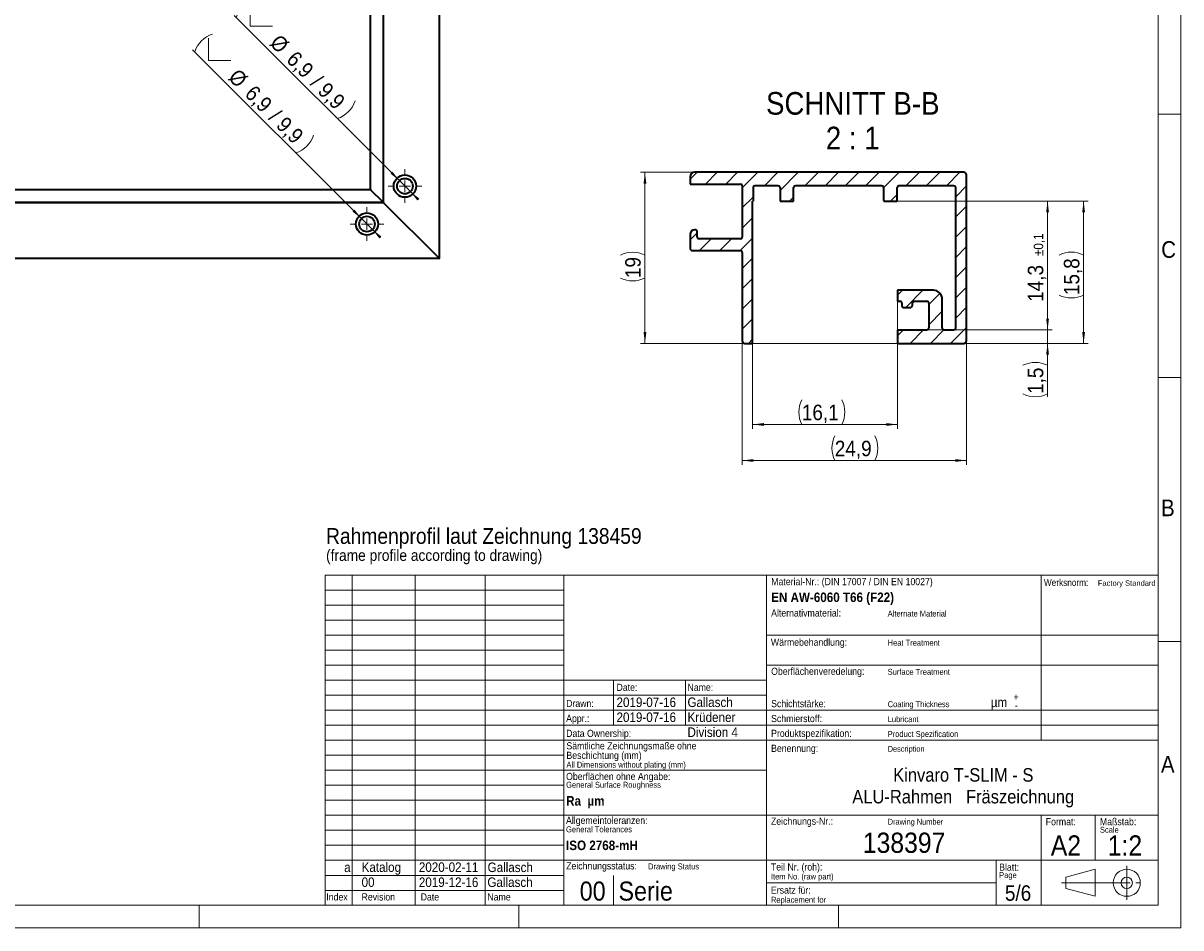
# Model space of a CAD drawing. Header units: millimetres. Extents: x 0 to 594, y 0 to 420.
# Tile 3 of 4: x 337 to 594, y 0 to 201. Entities that reach past the tile are written whole.
import ezdxf

# ---------------------------------------------------------------- set-up
doc = ezdxf.new("R2010")
doc.units = ezdxf.units.MM
doc.linetypes.add('SLD-Durchgehend', pattern=[0])
doc.linetypes.add('SLD-Punktstrich', pattern=[19.05, 15.24, -1.27, 1.27, -1.27])
doc.styles.add('SLDTEXTSTYLE1', font='GOTHIC.TTF', dxfattribs={"width": 0.913})
doc.styles.add('SLDTEXTSTYLE2', font='GOTHICB.TTF', dxfattribs={"width": 0.913})
doc.dimstyles.new('SLDDIMSTYLE11', dxfattribs={"dimtxt": 3.439583, "dimasz": 2.5, "dimexe": 0, "dimexo": 0.0625, "dimgap": 0.859896, "dimtad": 1, "dimdec": 1, "dimlfac": 0.5, "dimrnd": 1e-09, "dimzin": 12, "dimdsep": 46, "dimtxsty": 'SLDTEXTSTYLE1', "dimsah": 1, "dimcen": 0.09, "dimadec": 0, "dimazin": 3, "dimtfac": 1, "dimtofl": 0, "dimtmove": 0, "dimatfit": 3, "dimfxl": 1, "dimfrac": 2, "dimtolj": 1, "dimtzin": 12, "dimarcsym": 0})
doc.dimstyles.new('SLDDIMSTYLE19', dxfattribs={"dimtxt": 3.439583, "dimasz": 2.5, "dimexe": 0, "dimexo": 0.0625, "dimgap": 0.859896, "dimtad": 1, "dimdec": 1, "dimlfac": 0.5, "dimrnd": 1e-09, "dimzin": 12, "dimdsep": 46, "dimtxsty": 'SLDTEXTSTYLE1', "dimsah": 1, "dimcen": 0.09, "dimadec": 0, "dimazin": 3, "dimtol": 1, "dimtp": 0.1, "dimtm": 0.1, "dimtfac": 1, "dimtdec": 1, "dimtofl": 0, "dimtmove": 0, "dimatfit": 3, "dimfxl": 1, "dimfrac": 2, "dimtolj": 1, "dimarcsym": 0})
doc.dimstyles.new('SLDDIMSTYLE20', dxfattribs={"dimtxt": 3.439583, "dimasz": 2.5, "dimexe": 0, "dimexo": 0.0625, "dimgap": 0.859896, "dimtad": 1, "dimdec": 1, "dimlfac": 0.5, "dimrnd": 1e-09, "dimzin": 12, "dimdsep": 46, "dimtxsty": 'SLDTEXTSTYLE1', "dimsah": 1, "dimcen": 0.09, "dimadec": 0, "dimazin": 3, "dimtfac": 1, "dimtmove": 0, "dimatfit": 0, "dimfxl": 1, "dimfrac": 2, "dimtolj": 1, "dimtzin": 12, "dimarcsym": 0})
doc.dimstyles.new('SLDDIMSTYLE3', dxfattribs={"dimtxt": 3.439583, "dimasz": 2.5, "dimexe": 0, "dimexo": 0.0625, "dimgap": 0.859896, "dimtad": 1, "dimdec": 1, "dimlfac": 2, "dimrnd": 1e-09, "dimzin": 12, "dimdsep": 46, "dimtxsty": 'SLDTEXTSTYLE1', "dimsah": 1, "dimcen": 0, "dimadec": 0, "dimazin": 3, "dimtfac": 1, "dimtmove": 0, "dimatfit": 3, "dimfxl": 1, "dimfrac": 2, "dimtolj": 1, "dimtzin": 12, "dimarcsym": 0})
doc.dimstyles.new('SLDDIMSTYLE9', dxfattribs={"dimtxt": 3.439583, "dimasz": 2.5, "dimexe": 0, "dimexo": 0.0625, "dimgap": 0.859896, "dimtad": 1, "dimlfac": 0.5, "dimrnd": 1e-09, "dimzin": 12, "dimdsep": 46, "dimtxsty": 'SLDTEXTSTYLE1', "dimsah": 1, "dimcen": 0.09, "dimadec": 0, "dimazin": 3, "dimtfac": 1, "dimtofl": 0, "dimtmove": 0, "dimatfit": 3, "dimfxl": 1, "dimfrac": 2, "dimtolj": 1, "dimtzin": 12, "dimarcsym": 0})

# ---------------------------------------------------------------- blocks, each defined once
blk = doc.blocks.new('SW_NOTE_0_7')
at = {"color": 0, "linetype": 'Continuous', "lineweight": 0, "attachment_point": 1, "style": 'SLDTEXTSTYLE1'}
for s, insert, char_height in [('Rahmenprofil laut Zeichnung 138459', (0, 4.47), 3.5), ('(frame profile according to drawing)', (0, -0.31), 2.5)]:
    blk.add_mtext(s, dxfattribs=dict(at, insert=insert, char_height=char_height))
blk = doc.blocks.new('SW_NOTE_0_10')
at = {"color": 0, "linetype": 'Continuous', "lineweight": 0, "char_height": 1.5875, "attachment_point": 1, "style": 'SLDTEXTSTYLE1'}
for s, insert in [('Sämtliche Zeichnungsmaße ohne ', (0, 2.03)), ('Beschichtung (mm)', (0, -0.09))]:
    blk.add_mtext(s, dxfattribs=dict(at, insert=insert))
blk = doc.blocks.new('SW_SYMBOL_HOLE_SINK')
at = {"color": 0, "linetype": 'SLD-Durchgehend', "lineweight": 18}
for p, q in [((0, 875), (800, 75)), ((800, 75), (1600, 875))]:
    blk.add_line(p, q, dxfattribs=at)
blk = doc.blocks.new('_D_13')
at = {"color": 150, "linetype": 'SLD-Durchgehend', "lineweight": 0}
for p, q in [((412.07, 157.5), (374.58, 194.99)), ((412.07, 157.5), (414.51, 155.06)), ((414.51, 155.06), (416.28, 153.3))]:
    blk.add_line(p, q, dxfattribs=at)
at = {"color": 150, "linetype": 'SLD-Durchgehend', "lineweight": 18}
for centre, start, end in [((380.98, 192.53), 108.4349, 161.5651), ((395.5, 178.02), 288.4349, 341.5651)]:
    blk.add_arc(centre, 6.26, start, end, dxfattribs=at)
for points in [[(412.07, 157.5), (410.52, 159.49), (410.08, 159.05)], [(414.51, 155.06), (416.06, 153.08), (416.49, 153.52)]]:
    blk.add_solid(points, dxfattribs=at)
at = {"color": 150, "linetype": 'SLD-Durchgehend', "lineweight": 18, "xscale": 0.0043935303, "yscale": 0.0043935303, "zscale": 0.0043935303, "rotation": 315}
blk.add_blockref('SW_SYMBOL_HOLE_SINK', (375.38, 194.85), dxfattribs=at)
at = {"color": 150, "linetype": 'SLD-Durchgehend', "lineweight": 18, "char_height": 3.44, "attachment_point": 1, "rotation": 315, "style": 'SLDTEXTSTYLE1'}
for s, insert in [('%%c', (384.72, 191.05)), ('6,9', (388.39, 187.38)), (' / 9,9', (392.88, 182.89))]:
    blk.add_mtext(s, dxfattribs=dict(at, insert=insert))
blk = doc.blocks.new('_D_14')
at = {"color": 150, "linetype": 'SLD-Durchgehend', "lineweight": 0}
for p, q in [((420.49, 165.93), (383.81, 202.61)), ((420.49, 165.93), (422.93, 163.49)), ((422.93, 163.49), (424.7, 161.72))]:
    blk.add_line(p, q, dxfattribs=at)
at = {"color": 150, "linetype": 'SLD-Durchgehend', "lineweight": 18}
for centre, start, end in [((390.21, 200.16), 108.4349, 161.5651), ((404.72, 185.64), 288.4349, 341.5651)]:
    blk.add_arc(centre, 6.26, start, end, dxfattribs=at)
for points in [[(420.49, 165.93), (418.94, 167.92), (418.51, 167.48)], [(422.93, 163.49), (424.48, 161.5), (424.92, 161.94)]]:
    blk.add_solid(points, dxfattribs=at)
at = {"color": 150, "linetype": 'SLD-Durchgehend', "lineweight": 18, "xscale": 0.0043935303, "yscale": 0.0043935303, "zscale": 0.0043935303, "rotation": 315}
blk.add_blockref('SW_SYMBOL_HOLE_SINK', (384.61, 202.48), dxfattribs=at)
at = {"color": 150, "linetype": 'SLD-Durchgehend', "lineweight": 18, "char_height": 3.44, "attachment_point": 1, "rotation": 315, "style": 'SLDTEXTSTYLE1'}
for s, insert in [('%%c', (393.94, 198.68)), ('6,9', (397.62, 195)), (' / 9,9', (402.11, 190.51))]:
    blk.add_mtext(s, dxfattribs=dict(at, insert=insert))
blk = doc.blocks.new('SW_CENTERMARKSYMBOL_47')
at = {"color": 0, "linetype": 'SLD-Durchgehend', "lineweight": 18}
for p, q in [((0, 2.5), (0, 3.725)), ((-2.5, 0), (-3.725, 0)), ((0, 0), (-1.25, 0)), ((0, 0), (0, 1.25)), ((0, 0), (0, -1.25)), ((0, 0), (1.25, 0)), ((2.5, 0), (3.725, 0)), ((0, -2.5), (0, -3.725))]:
    blk.add_line(p, q, dxfattribs=at)
blk = doc.blocks.new('SW_CENTERMARKSYMBOL_48')
at = {"color": 0, "linetype": 'SLD-Durchgehend', "lineweight": 18}
for p, q in [((0, 2.5), (0, 3.725)), ((-2.5, 0), (-3.725, 0)), ((0, 0), (-1.25, 0)), ((0, 0), (0, 1.25)), ((0, 0), (0, -1.25)), ((0, 0), (1.25, 0)), ((2.5, 0), (3.725, 0)), ((0, -2.5), (0, -3.725))]:
    blk.add_line(p, q, dxfattribs=at)
blk = doc.blocks.new('_D_38')
at = {"color": 150, "linetype": 'SLD-Durchgehend', "lineweight": 0}
for p, q in [((531.02, 161.38), (565.41, 161.38)), ((564.41, 161.38), (564.41, 132.78)), ((537.62, 132.78), (565.41, 132.78))]:
    blk.add_line(p, q, dxfattribs=at)
at = {"color": 150, "linetype": 'SLD-Durchgehend', "lineweight": 18}
for points in [[(564.41, 161.38), (564.1, 158.88), (564.72, 158.88)], [(564.41, 132.78), (564.72, 135.28), (564.1, 135.28)]]:
    blk.add_solid(points, dxfattribs=at)
at = {"color": 150, "linetype": 'SLD-Durchgehend', "lineweight": 18, "attachment_point": 1, "rotation": 90, "style": 'SLDTEXTSTYLE1'}
for s, insert, char_height in [('±0,1', (561.32, 149.18), 2.117), ('14,3', (560.02, 139.02), 3.44)]:
    blk.add_mtext(s, dxfattribs=dict(at, insert=insert, char_height=char_height))
blk = doc.blocks.new('_D_39')
at = {"color": 150, "linetype": 'SLD-Durchgehend', "lineweight": 0}
for p, q in [((486.01, 167.78), (474.01, 167.78)), ((475.01, 129.78), (475.01, 167.78)), ((531.11, 129.78), (474.01, 129.78))]:
    blk.add_line(p, q, dxfattribs=at)
at = {"color": 150, "linetype": 'SLD-Durchgehend', "lineweight": 18}
for centre, start, end in [((472.28, 143.91), 63.4349, 116.5651), ((472.28, 149.76), 243.4349, 296.5651)]:
    blk.add_arc(centre, 6.11, start, end, dxfattribs=at)
for points in [[(475.01, 167.78), (474.7, 165.28), (475.32, 165.28)], [(475.01, 129.78), (475.32, 132.28), (474.7, 132.28)]]:
    blk.add_solid(points, dxfattribs=at)
at = {"color": 150, "linetype": 'SLD-Durchgehend', "lineweight": 18, "insert": (470.62, 144.29), "char_height": 3.44, "attachment_point": 1, "rotation": 90, "style": 'SLDTEXTSTYLE1'}
blk.add_mtext('19', dxfattribs=at)
blk = doc.blocks.new('_D_40')
at = {"color": 150, "linetype": 'SLD-Durchgehend', "lineweight": 0}
for p, q in [((531.11, 139.18), (531.11, 110.78)), ((498.91, 129.78), (498.91, 110.78)), ((498.91, 111.78), (531.11, 111.78))]:
    blk.add_line(p, q, dxfattribs=at)
at = {"color": 150, "linetype": 'SLD-Durchgehend', "lineweight": 18}
for centre, start, end in [((515.31, 114.51), 153.4349, 206.5651), ((513.27, 114.51), 333.4349, 26.5651)]:
    blk.add_arc(centre, 6.11, start, end, dxfattribs=at)
for points in [[(498.91, 111.78), (501.41, 111.47), (501.41, 112.09)], [(531.11, 111.78), (528.61, 112.09), (528.61, 111.47)]]:
    blk.add_solid(points, dxfattribs=at)
at = {"color": 150, "linetype": 'SLD-Durchgehend', "lineweight": 18, "insert": (509.85, 116.17), "char_height": 3.44, "attachment_point": 1, "style": 'SLDTEXTSTYLE1'}
blk.add_mtext('16,1', dxfattribs=at)
blk = doc.blocks.new('_D_41')
at = {"color": 150, "linetype": 'SLD-Durchgehend', "lineweight": 0}
for p, q in [((496.61, 130.38), (496.61, 102.78)), ((546.41, 130.38), (546.41, 102.78)), ((496.61, 103.78), (546.41, 103.78))]:
    blk.add_line(p, q, dxfattribs=at)
at = {"color": 150, "linetype": 'SLD-Durchgehend', "lineweight": 18}
for centre, start, end in [((522.64, 106.51), 153.4349, 206.5651), ((520.6, 106.51), 333.4349, 26.5651)]:
    blk.add_arc(centre, 6.11, start, end, dxfattribs=at)
for points in [[(496.61, 103.78), (499.11, 103.47), (499.11, 104.09)], [(546.41, 103.78), (543.91, 104.09), (543.91, 103.47)]]:
    blk.add_solid(points, dxfattribs=at)
at = {"color": 150, "linetype": 'SLD-Durchgehend', "lineweight": 18, "insert": (517.17, 108.17), "char_height": 3.44, "attachment_point": 1, "style": 'SLDTEXTSTYLE1'}
blk.add_mtext('24,9', dxfattribs=at)
blk = doc.blocks.new('_D_42')
at = {"color": 150, "linetype": 'SLD-Durchgehend', "lineweight": 0}
for p, q in [((564.41, 132.78), (564.41, 135.28)), ((537.62, 132.78), (565.41, 132.78)), ((564.41, 132.78), (564.41, 129.78)), ((545.82, 129.78), (565.41, 129.78)), ((564.41, 129.78), (564.41, 117.93))]:
    blk.add_line(p, q, dxfattribs=at)
at = {"color": 150, "linetype": 'SLD-Durchgehend', "lineweight": 18}
for centre, start, end in [((561.68, 119.46), 63.4349, 116.5651), ((561.68, 124.04), 243.4349, 296.5651)]:
    blk.add_arc(centre, 6.11, start, end, dxfattribs=at)
for points in [[(564.41, 132.78), (564.72, 135.28), (564.1, 135.28)], [(564.41, 129.78), (564.1, 127.28), (564.72, 127.28)]]:
    blk.add_solid(points, dxfattribs=at)
at = {"color": 150, "linetype": 'SLD-Durchgehend', "lineweight": 18, "insert": (560.02, 118.57), "char_height": 3.44, "attachment_point": 1, "rotation": 90, "style": 'SLDTEXTSTYLE1'}
blk.add_mtext('1,5', dxfattribs=at)
blk = doc.blocks.new('_D_43')
at = {"color": 150, "linetype": 'SLD-Durchgehend', "lineweight": 0}
for p, q in [((531.02, 161.38), (573.41, 161.38)), ((572.41, 129.78), (572.41, 161.38)), ((545.82, 129.78), (573.41, 129.78))]:
    blk.add_line(p, q, dxfattribs=at)
at = {"color": 150, "linetype": 'SLD-Durchgehend', "lineweight": 18}
for centre, start, end in [((569.68, 143.94), 63.4349, 116.5651), ((569.68, 145.98), 243.4349, 296.5651)]:
    blk.add_arc(centre, 6.11, start, end, dxfattribs=at)
for points in [[(572.41, 161.38), (572.1, 158.88), (572.72, 158.88)], [(572.41, 129.78), (572.72, 132.28), (572.1, 132.28)]]:
    blk.add_solid(points, dxfattribs=at)
at = {"color": 150, "linetype": 'SLD-Durchgehend', "lineweight": 18, "insert": (568.02, 140.51), "char_height": 3.44, "attachment_point": 1, "rotation": 90, "style": 'SLDTEXTSTYLE1'}
blk.add_mtext('15,8', dxfattribs=at)
blk = doc.blocks.new('SW_NOTE_0_19')
at = {"color": 0, "linetype": 'SLD-Durchgehend', "lineweight": 18, "attachment_point": 2, "style": 'SLDTEXTSTYLE1'}
for s, insert, char_height in [('SCHNITT B-B', (18.54, 6.42), 5.0271), ('2 : 1', (18.53, -1.28), 5.027)]:
    blk.add_mtext(s, dxfattribs=dict(at, insert=insert, char_height=char_height))

msp = doc.modelspace()

# ---------------------------------------------------------------- hatches: boundary and pattern name
at = {"linetype": 'SLD-Durchgehend', "lineweight": 18}
h = msp.add_hatch(dxfattribs=at)
h.set_pattern_fill('ANSI31', style=0)
edge = h.paths.add_edge_path(flags=0)
edge.add_arc((486.0145, 166.77678), 1, 90, 180)
edge.add_line((485.0145, 166.77678), (485.0145, 165.17678))
edge.add_line((485.0145, 165.17678), (496.2145, 165.17678))
edge.add_arc((496.2145, 164.77678), 0.4, 0, 90, ccw=False)
edge.add_line((496.6145, 164.77678), (496.6145, 153.37678))
edge.add_arc((496.2145, 153.37678), 0.4, 270, 360, ccw=False)
edge.add_line((496.2145, 152.97678), (487.0145, 152.97678))
edge.add_arc((487.0145, 153.37678), 0.4, 180, 270, ccw=False)
edge.add_line((486.6145, 153.37678), (486.6145, 154.57678))
edge.add_arc((486.2145, 154.57678), 0.4, 0, 90)
edge.add_line((486.2145, 154.97678), (486.0145, 154.97678))
edge.add_arc((486.0145, 153.97678), 1, 90, 180)
edge.add_line((485.0145, 153.97678), (485.0145, 150.97678))
edge.add_arc((485.6145, 150.97678), 0.6, 180, 270)
edge.add_line((485.6145, 150.37678), (496.2145, 150.37678))
edge.add_arc((496.2145, 149.97678), 0.4, 0, 90, ccw=False)
edge.add_line((496.6145, 149.97678), (496.6145, 130.37678))
edge.add_arc((497.2145, 130.37678), 0.6, 180, 270)
edge.add_line((497.2145, 129.77678), (498.9145, 129.77678))
edge.add_line((498.9145, 129.77678), (498.9145, 161.37678))
edge.add_line((498.9145, 161.37678), (499.0145, 161.37678))
edge.add_line((499.0145, 161.37678), (499.0145, 164.37678))
edge.add_arc((499.4145, 164.37678), 0.4, 90, 180, ccw=False)
edge.add_line((499.4145, 164.77678), (504.6145, 164.77678))
edge.add_arc((504.6145, 164.37678), 0.4, 0, 90, ccw=False)
edge.add_line((505.0145, 164.37678), (505.0145, 161.57678))
edge.add_arc((505.4145, 161.57678), 0.4, 180, 210)
edge.add_line((505.06809, 161.37678), (507.96091, 161.37678))
edge.add_arc((507.6145, 161.57678), 0.4, 330, 360)
edge.add_line((508.0145, 161.57678), (508.0145, 164.37678))
edge.add_arc((508.4145, 164.37678), 0.4, 90, 180, ccw=False)
edge.add_line((508.4145, 164.77678), (527.6145, 164.77678))
edge.add_arc((527.6145, 164.37678), 0.4, 0, 90, ccw=False)
edge.add_line((528.0145, 164.37678), (528.0145, 161.57678))
edge.add_arc((528.4145, 161.57678), 0.4, 180, 210)
edge.add_line((528.06809, 161.37678), (530.96091, 161.37678))
edge.add_arc((530.6145, 161.57678), 0.4, 330, 360)
edge.add_line((531.0145, 161.57678), (531.0145, 164.37678))
edge.add_arc((531.4145, 164.37678), 0.4, 90, 180, ccw=False)
edge.add_line((531.4145, 164.77678), (543.6145, 164.77678))
edge.add_arc((543.6145, 164.37678), 0.4, 0, 90, ccw=False)
edge.add_line((544.0145, 164.37678), (544.0145, 133.17678))
edge.add_arc((543.6145, 133.17678), 0.4, 270, 360, ccw=False)
edge.add_line((543.6145, 132.77678), (541.4145, 132.77678))
edge.add_arc((541.4145, 133.17678), 0.4, 180, 270, ccw=False)
edge.add_line((541.0145, 133.17678), (541.0145, 139.57678))
edge.add_arc((539.0145, 139.57678), 2, 0, 90)
edge.add_line((539.0145, 141.57678), (531.1145, 141.57678))
edge.add_line((531.1145, 141.57678), (531.1145, 139.17678))
edge.add_line((531.1145, 139.17678), (531.6145, 139.17678))
edge.add_arc((531.6145, 138.77678), 0.4, 0, 90, ccw=False)
edge.add_line((532.0145, 138.77678), (532.0145, 138.17678))
edge.add_arc((532.4145, 138.17678), 0.4, 180, 270)
edge.add_line((532.4145, 137.77678), (534.0145, 137.77678))
edge.add_arc((534.0145, 138.17678), 0.4, 270, 360)
edge.add_line((534.4145, 138.17678), (534.4145, 138.77678))
edge.add_arc((534.8145, 138.77678), 0.4, 90, 180, ccw=False)
edge.add_line((534.8145, 139.17678), (537.6145, 139.17678))
edge.add_arc((537.6145, 138.77678), 0.4, 0, 90, ccw=False)
edge.add_line((538.0145, 138.77678), (538.0145, 133.17678))
edge.add_arc((537.6145, 133.17678), 0.4, 270, 360, ccw=False)
edge.add_line((537.6145, 132.77678), (531.1145, 132.77678))
edge.add_line((531.1145, 132.77678), (531.1145, 129.77678))
edge.add_line((531.1145, 129.77678), (545.8145, 129.77678))
edge.add_arc((545.8145, 130.37678), 0.6, 270, 360)
edge.add_line((546.4145, 130.37678), (546.4145, 167.17678))
edge.add_arc((545.8145, 167.17678), 0.6, 0, 90)
edge.add_line((545.8145, 167.77678), (486.0145, 167.77678))

# ---------------------------------------------------------------- linework, layer by layer
at = {"color": 7, "linetype": 'SLD-Durchgehend', "lineweight": 18}
for p, q in [((594.00002, 419.99993), (594.00002, -0.00007)), ((589.00002, 4.99993), (589.00002, 414.99993)), ((429.21299, 321.48466), (429.21299, 148.78466)), ((416.81299, 309.08466), (416.81299, 161.18466)), ((417.063, 160.93467), (417.063, 309.33466)), ((414.16299, 163.83466), (414.16299, 306.43466)), ((594.00002, 180.69993), (589.00002, 180.69993)), ((414.16299, 163.83466), (146.56299, 163.83466)), ((417.063, 160.93467), (143.66299, 160.93467)), ((143.913, 161.18466), (416.81299, 161.18466)), ((131.513, 148.78466), (429.21299, 148.78466)), ((589.00002, 122.19993), (594.00002, 122.19993)), ((404.00002, 78.32326), (589.00002, 78.32326)), ((404.00002, 78.32326), (404.00002, 4.99993)), ((410.00002, 78.32326), (410.00002, 4.99993)), ((424.00002, 4.99993), (424.00002, 78.32326)), ((439.50002, 78.32326), (439.50002, 4.99993)), ((457.00002, 4.99993), (457.00002, 78.32326)), ((502.00002, 4.99993), (502.00002, 78.32326)), ((563.00002, 41.65993), (563.00002, 78.32326)), ((589.00002, 4.99993), (589.00002, 78.32326)), ((457.00002, 74.99326), (404.00002, 74.99326)), ((404.00002, 71.65993), (457.00002, 71.65993)), ((457.00002, 68.32659), (404.00002, 68.32659)), ((404.00002, 64.99326), (457.00002, 64.99326)), ((502.00002, 64.99326), (589.00002, 64.99326)), ((594.00002, 63.59993), (589.00002, 63.59993)), ((457.00002, 61.65993), (404.00002, 61.65993)), ((404.00002, 58.32659), (457.00002, 58.32659)), ((502.00002, 58.32659), (589.00002, 58.32659)), ((502.00002, 54.99326), (404.00002, 54.99326)), ((468.00002, 44.99326), (468.00002, 54.99326)), ((484.00002, 44.99326), (484.00002, 54.99326)), ((404.00002, 51.65993), (502.00002, 51.65993)), ((589.00002, 48.32659), (404.00002, 48.32659)), ((404.00002, 44.99326), (589.00002, 44.99326)), ((589.00002, 41.65993), (404.00002, 41.65993)), ((404.00002, 38.32659), (457.00002, 38.32659)), ((502.00002, 34.99326), (404.00002, 34.99326)), ((404.00002, 31.65993), (457.00002, 31.65993)), ((457.00002, 28.32659), (404.00002, 28.32659)), ((404.00002, 24.99326), (589.00002, 24.99326)), ((563.00002, 4.99993), (563.00002, 24.99326)), ((575.00002, 24.99326), (575.00002, 14.99326)), ((457.00002, 21.65993), (404.00002, 21.65993)), ((404.00002, 18.32659), (457.00002, 18.32659)), ((589.00002, 14.99326), (404.00002, 14.99326)), ((553.00002, 14.99326), (553.00002, 4.99993)), ((568.49793, 11.2577), (575.00002, 12.99993)), ((575.00002, 12.99993), (575.00002, 6.99993)), ((404.00002, 11.65993), (457.00002, 11.65993)), ((468.00002, 4.99993), (468.00002, 11.65993)), ((568.49793, 8.74216), (568.49793, 11.2577)), ((457.00002, 8.32993), (404.00002, 8.32993)), ((553.00002, 9.99993), (502.00002, 9.99993)), ((568.49793, 8.74216), (575.00002, 6.99993)), ((20.00002, 4.99993), (589.00002, 4.99993)), ((376.00002, 4.99993), (376.00002, -0.00007)), ((404.00002, 4.99993), (589.00002, 4.99993)), ((447.00002, 4.99993), (447.00002, -0.00007)), ((518.00002, 4.99993), (518.00002, -0.00007)), ((594.00002, -0.00007), (0.00002, -0.00007))]:
    msp.add_line(p, q, dxfattribs=at)
at = {"color": 7, "linetype": 'SLD-Durchgehend', "lineweight": 35}
for p, q in [((429.363, 148.63467), (429.363, 321.63466)), ((416.91299, 309.18466), (416.91299, 161.08466)), ((414.013, 306.28466), (414.013, 163.98467)), ((545.8145, 167.77678), (486.0145, 167.77678)), ((546.4145, 130.37678), (546.4145, 167.17678)), ((485.0145, 166.77678), (485.0145, 165.17678)), ((485.0145, 165.17678), (496.2145, 165.17678)), ((496.6145, 164.77678), (496.6145, 153.37678)), ((504.6145, 164.77678), (499.4145, 164.77678)), ((527.6145, 164.77678), (508.4145, 164.77678)), ((543.6145, 164.77678), (531.4145, 164.77678)), ((146.71299, 163.98467), (414.013, 163.98467)), ((416.81299, 161.18466), (414.16299, 163.83466)), ((499.0145, 164.37678), (499.0145, 161.37678)), ((505.0145, 164.37678), (505.0145, 161.57678)), ((508.0145, 161.57678), (508.0145, 164.37678)), ((528.0145, 164.37678), (528.0145, 161.57678)), ((531.0145, 161.57678), (531.0145, 164.37678)), ((544.0145, 133.17678), (544.0145, 164.37678)), ((143.813, 161.08466), (416.91299, 161.08466)), ((429.21299, 148.78466), (417.063, 160.93467)), ((498.9145, 129.77678), (498.9145, 161.37678)), ((498.9145, 161.37678), (499.0145, 161.37678)), ((505.06809, 161.37678), (507.96091, 161.37678)), ((528.06809, 161.37678), (530.96091, 161.37678)), ((486.2145, 154.97678), (486.0145, 154.97678)), ((486.6145, 153.37678), (486.6145, 154.57678)), ((485.0145, 153.97678), (485.0145, 150.97678)), ((496.2145, 152.97678), (487.0145, 152.97678)), ((485.6145, 150.37678), (496.2145, 150.37678)), ((496.6145, 149.97678), (496.6145, 130.37678)), ((429.363, 148.63467), (131.36299, 148.63467)), ((539.0145, 141.57678), (531.1145, 141.57678)), ((531.1145, 141.57678), (531.1145, 139.17678)), ((531.1145, 139.17678), (531.6145, 139.17678)), ((534.8145, 139.17678), (537.6145, 139.17678)), ((541.0145, 133.17678), (541.0145, 139.57678)), ((532.0145, 138.77678), (532.0145, 138.17678)), ((532.4145, 137.77678), (534.0145, 137.77678)), ((534.4145, 138.17678), (534.4145, 138.77678)), ((538.0145, 138.77678), (538.0145, 133.17678)), ((531.1145, 132.77678), (537.6145, 132.77678)), ((531.1145, 132.77678), (531.1145, 129.77678)), ((541.4145, 132.77678), (543.6145, 132.77678)), ((497.2145, 129.77678), (498.9145, 129.77678)), ((531.1145, 129.77678), (545.8145, 129.77678))]:
    msp.add_line(p, q, dxfattribs=at)
at = {"color": 7, "linetype": 'SLD-Punktstrich', "lineweight": 18}
for p, q in [((582.00002, 13.74993), (582.00002, 6.24993)), ((567.49793, 9.99993), (584.99793, 9.99993))]:
    msp.add_line(p, q, dxfattribs=at)
at = {"color": 7, "linetype": 'SLD-Durchgehend', "lineweight": 35, "flags": 128}
for points in [[(414.013, 163.98467), (414.01587, 163.98178), (414.02441, 163.97324), (414.03827, 163.95939), (414.05693, 163.94073), (414.07965, 163.918), (414.10559, 163.89206), (414.13373, 163.86393), (414.16299, 163.83466)], [(414.013, 163.98467), (414.01587, 163.98178), (414.02441, 163.97324), (414.03827, 163.95939), (414.05693, 163.94073), (414.07965, 163.918), (414.10559, 163.89206), (414.13373, 163.86393), (414.16299, 163.83466)], [(416.91299, 161.08466), (416.91107, 161.08658), (416.90539, 161.09228), (416.89613, 161.10151), (416.88371, 161.11395), (416.86855, 161.1291), (416.85127, 161.1464), (416.83251, 161.16516), (416.81299, 161.18466)], [(416.91299, 161.08466), (416.91147, 161.08618), (416.90697, 161.0907), (416.89959, 161.09806), (416.88959, 161.10806), (416.87727, 161.12039), (416.86299, 161.13466), (416.8472, 161.15046), (416.83036, 161.1673), (416.81299, 161.18466)], [(416.91299, 161.08466), (416.91527, 161.08238), (416.92203, 161.07562), (416.93309, 161.06457), (416.94808, 161.04957), (416.96657, 161.03108), (416.988, 161.00966), (417.01169, 160.98596), (417.03695, 160.96071), (417.063, 160.93467)], [(416.91299, 161.08466), (416.91588, 161.08178), (416.92442, 161.07325), (416.93828, 161.05938), (416.95693, 161.04073), (416.97966, 161.018), (417.00558, 160.99206), (417.03373, 160.96392), (417.063, 160.93467)], [(429.21299, 148.78466), (429.24225, 148.7554), (429.2704, 148.72726), (429.29633, 148.70133), (429.31905, 148.67859), (429.33771, 148.65994), (429.35157, 148.64608), (429.36011, 148.63754), (429.363, 148.63467)], [(429.21299, 148.78466), (429.23903, 148.75861), (429.26429, 148.73336), (429.288, 148.70966), (429.30941, 148.68824), (429.32791, 148.66976), (429.3429, 148.65476), (429.35395, 148.64371), (429.36072, 148.63694), (429.363, 148.63467)]]:
    msp.add_lwpolyline(points, dxfattribs=at)
at = {"color": 7, "linetype": 'SLD-Durchgehend', "lineweight": 35}
for centre, radius in [((421.71299, 164.70966), 2.475), ((421.71299, 164.70966), 1.725), ((413.28799, 156.28466), 2.475), ((413.28799, 156.28466), 1.725)]:
    msp.add_circle(centre, radius, dxfattribs=at)
at = {"color": 7, "linetype": 'SLD-Durchgehend', "lineweight": 18}
for radius in [3, 1.25]:
    msp.add_circle((582.00002, 9.99993), radius, dxfattribs=at)
at = {"color": 7, "linetype": 'SLD-Durchgehend', "lineweight": 35}
for centre, radius, start, end in [((486.0145, 166.77678), 1, 90, 180), ((545.8145, 167.17678), 0.6, 0, 90), ((496.2145, 164.77678), 0.4, 360, 90), ((499.4145, 164.37678), 0.4, 90, 180), ((504.6145, 164.37678), 0.4, 0, 90), ((508.4145, 164.37678), 0.4, 90, 180), ((527.6145, 164.37678), 0.4, 0, 90), ((531.4145, 164.37678), 0.4, 90, 180), ((543.6145, 164.37678), 0.4, 360, 90), ((505.4145, 161.57678), 0.4, 180, 210), ((507.6145, 161.57678), 0.4, 330, 0), ((528.4145, 161.57678), 0.4, 180, 210), ((530.6145, 161.57678), 0.4, 330, 0), ((486.0145, 153.97678), 1, 90, 180), ((486.2145, 154.57678), 0.4, 0, 90), ((487.0145, 153.37678), 0.4, 180, 270), ((496.2145, 153.37678), 0.4, 270, 0), ((485.6145, 150.97678), 0.6, 180, 270), ((496.2145, 149.97678), 0.4, 360, 90), ((539.0145, 139.57678), 2, 0, 90), ((531.6145, 138.77678), 0.4, 0, 90), ((534.8145, 138.77678), 0.4, 90, 180), ((537.6145, 138.77678), 0.4, 0, 90), ((532.4145, 138.17678), 0.4, 180, 270), ((534.0145, 138.17678), 0.4, 270, 0), ((537.6145, 133.17678), 0.4, 270, 360), ((541.4145, 133.17678), 0.4, 180, 270), ((543.6145, 133.17678), 0.4, 270, 0), ((497.2145, 130.37678), 0.6, 180, 270), ((545.8145, 130.37678), 0.6, 270, 0)]:
    msp.add_arc(centre, radius, start, end, dxfattribs=at)

# ---------------------------------------------------------------- block references
at = {"color": 7, "linetype": 'SLD-Durchgehend', "lineweight": 18}
msp.add_blockref('SW_NOTE_0_19', (502.61836, 179.17724), dxfattribs=at)
at = {"color": 150, "linetype": 'SLD-Durchgehend', "lineweight": 18}
for name, p in [('SW_CENTERMARKSYMBOL_47', (421.71299, 164.70966)), ('SW_CENTERMARKSYMBOL_48', (413.28799, 156.28466))]:
    msp.add_blockref(name, p, dxfattribs=at)
at = {"color": 150, "linetype": 'Continuous', "lineweight": 0}
msp.add_blockref('SW_NOTE_0_7', (404.2036, 84.29339), dxfattribs=at)
at = {"color": 7, "linetype": 'Continuous', "lineweight": 0}
msp.add_blockref('SW_NOTE_0_10', (457.57735, 39.18759), dxfattribs=at)

# ---------------------------------------------------------------- texts
for s, insert, char_height, attachment_point, style in [('C', (589.65386, 152.48383), 3.70417, 1, 'SLDTEXTSTYLE1'), ('B', (589.62576, 95.10959), 3.70417, 1, 'SLDTEXTSTYLE1'), ('Material-Nr.: (DIN 17007 / DIN EN 10027)', (503.0502, 77.67747), 1.5875, 1, 'SLDTEXTSTYLE1'), ('Werksnorm:', (563.59115, 77.43135), 1.5, 1, 'SLDTEXTSTYLE1'), ('Factory Standard', (575.57226, 77.1544), 1.2, 1, 'SLDTEXTSTYLE1'), ('EN AW-6060 T66 (F22)', (503.03105, 74.46621), 2.1166667, 1, 'SLDTEXTSTYLE2'), ('Alternativmaterial:', (503.03105, 70.71472), 1.5875, 1, 'SLDTEXTSTYLE1'), ('Alternate Material', (528.90717, 70.45466), 1.3229167, 1, 'SLDTEXTSTYLE1'), ('Wärmebehandlung:', (502.97792, 64.22465), 1.5875, 1, 'SLDTEXTSTYLE1'), ('Heat Treatment', (528.90717, 63.96459), 1.3229167, 1, 'SLDTEXTSTYLE1'), ('Oberflächenveredelung:', (503.02933, 57.76841), 1.5875, 1, 'SLDTEXTSTYLE1'), ('Surface Treatment', (528.90717, 57.50835), 1.3229167, 1, 'SLDTEXTSTYLE1'), ('Date:', (468.69602, 54.20195), 1.5875, 1, 'SLDTEXTSTYLE1'), ('Name:', (484.45573, 54.20195), 1.5875, 1, 'SLDTEXTSTYLE1'), ('+', (556.84415, 52.0543), 1.5875, 1, 'SLDTEXTSTYLE1'), ('Drawn:', (457.51321, 50.62892), 1.5875, 1, 'SLDTEXTSTYLE1'), ('2019-07-16', (468.69602, 51.14904), 2.116667, 1, 'SLDTEXTSTYLE1'), ('Gallasch', (484.45573, 51.14904), 2.116667, 1, 'SLDTEXTSTYLE1'), ('Schichtstärke:', (503.02933, 50.58749), 1.5875, 1, 'SLDTEXTSTYLE1'), ('Coating Thickness', (528.90717, 50.32753), 1.3229167, 1, 'SLDTEXTSTYLE1'), ('µm', (551.80634, 51.13776), 2.116667, 1, 'SLDTEXTSTYLE1'), ('-', (557.16033, 50.18598), 1.5875, 1, 'SLDTEXTSTYLE1'), ('Appr.:', (457.51321, 47.30607), 1.5875, 1, 'SLDTEXTSTYLE1'), ('2019-07-16', (468.69602, 47.82619), 2.116667, 1, 'SLDTEXTSTYLE1'), ('Krüdener', (484.45573, 47.82619), 2.116667, 1, 'SLDTEXTSTYLE1'), ('Schmierstoff:', (503.01981, 47.27533), 1.5875, 1, 'SLDTEXTSTYLE1'), ('Lubricant', (528.90717, 46.99991), 1.322917, 1, 'SLDTEXTSTYLE1'), ('Data Ownership:', (457.51321, 43.98277), 1.5875, 1, 'SLDTEXTSTYLE1'), ('Division 4', (484.45573, 44.50288), 2.116667, 1, 'SLDTEXTSTYLE1'), ('Produktspezifikation:', (503.01981, 43.98277), 1.5875, 1, 'SLDTEXTSTYLE1'), ('Product Spezification', (528.90717, 43.70734), 1.3229167, 1, 'SLDTEXTSTYLE1'), ('Benennung:', (503.01981, 40.65623), 1.5875, 1, 'SLDTEXTSTYLE1'), ('Description', (528.90717, 40.39531), 1.3, 1, 'SLDTEXTSTYLE1'), ('All Dimensions without plating (mm)', (457.57735, 36.88519), 1.3229167, 1, 'SLDTEXTSTYLE1'), ('A', (589.58897, 38.17309), 3.70417, 1, 'SLDTEXTSTYLE1'), ('Oberflächen ohne Angabe:', (457.50565, 34.41738), 1.5875, 1, 'SLDTEXTSTYLE1'), ('Kinvaro T-SLIM - S', (545.69976, 35.45951), 3, 2, 'SLDTEXTSTYLE1'), ('General Surface Roughness', (457.50565, 32.4275), 1.3229167, 1, 'SLDTEXTSTYLE1'), ('ALU-Rahmen   Fräszeichnung ', (545.67867, 30.63415), 3, 2, 'SLDTEXTSTYLE1'), ('Ra  µm', (457.50565, 29.26147), 2.116667, 1, 'SLDTEXTSTYLE2'), ('Allgemeintoleranzen:', (457.48521, 24.65224), 1.5875, 1, 'SLDTEXTSTYLE1'), ('Zeichnungs-Nr.:', (502.9897, 24.47358), 1.5875, 1, 'SLDTEXTSTYLE1'), ('Drawing Number', (528.90717, 24.21266), 1.3, 1, 'SLDTEXTSTYLE1'), ('Format:', (564.00862, 24.37927), 1.5875, 1, 'SLDTEXTSTYLE1'), ('Maßstab:', (576.03181, 24.37927), 1.5875, 1, 'SLDTEXTSTYLE1'), ('General Tolerances', (457.48521, 22.53554), 1.3229167, 1, 'SLDTEXTSTYLE1'), ('138397', (532.55098, 21.15135), 4.5, 2, 'SLDTEXTSTYLE1'), ('A2', (568.48006, 20.54028), 4.5, 2, 'SLDTEXTSTYLE1'), ('Scale', (576.03181, 22.44886), 1.322917, 1, 'SLDTEXTSTYLE1'), ('1:2', (581.58817, 20.54028), 4.5, 2, 'SLDTEXTSTYLE1'), ('ISO 2768-mH', (457.48521, 19.37994), 2.1166667, 1, 'SLDTEXTSTYLE2'), ('a', (409.6738, 14.50805), 2.11667, 3, 'SLDTEXTSTYLE1'), ('Katalog', (412.09325, 14.53634), 2.116667, 1, 'SLDTEXTSTYLE1'), ('2020-02-11', (424.80675, 14.54473), 2.116667, 1, 'SLDTEXTSTYLE1'), ('Gallasch', (440.07383, 14.5025), 2.116667, 1, 'SLDTEXTSTYLE1'), ('Zeichnungsstatus:', (457.50164, 14.55966), 1.5875, 1, 'SLDTEXTSTYLE1'), ('Drawing Status', (475.70332, 14.2996), 1.3229167, 1, 'SLDTEXTSTYLE1'), ('Teil Nr. (roh):', (502.9897, 14.31635), 1.5875, 1, 'SLDTEXTSTYLE1'), ('Blatt:', (553.66096, 14.26494), 1.5875, 1, 'SLDTEXTSTYLE1'), ('00', (412.09325, 11.20749), 2.116667, 1, 'SLDTEXTSTYLE1'), ('2019-12-16', (424.80675, 11.1953), 2.116667, 1, 'SLDTEXTSTYLE1'), ('Gallasch', (440.02616, 11.19474), 2.116667, 1, 'SLDTEXTSTYLE1'), ('00  Serie', (460.52906, 10.28272), 4.233333, 1, 'SLDTEXTSTYLE1'), ('Item No. (raw part)', (502.9897, 12.0624), 1.3229167, 1, 'SLDTEXTSTYLE1'), ('Page', (553.66096, 12.37324), 1.322917, 1, 'SLDTEXTSTYLE1'), ('Index', (404.26687, 7.66321), 1.5875, 1, 'SLDTEXTSTYLE1'), ('Revision', (412.09325, 7.66321), 1.5875, 1, 'SLDTEXTSTYLE1'), ('Ersatz für:', (502.9897, 9.17115), 1.5875, 1, 'SLDTEXTSTYLE1'), ('5/6', (557.85981, 9.44572), 3.439583, 2, 'SLDTEXTSTYLE1'), ('Date', (425.21233, 7.66321), 1.5875, 1, 'SLDTEXTSTYLE1'), ('Name', (440.02616, 7.66321), 1.5875, 1, 'SLDTEXTSTYLE1'), ('Replacement for', (502.9897, 6.89324), 1.3229167, 1, 'SLDTEXTSTYLE1')]:
    msp.add_mtext(s, dxfattribs=dict(at, insert=insert, char_height=char_height, attachment_point=attachment_point, style=style))

# ---------------------------------------------------------------- dimensions: what is measured, and where the dimension line sits
at = {"color": 150, "linetype": 'SLD-Durchgehend', "lineweight": 18}
for p1, p2, picture, middle in [((420.49323, 165.92942), (422.93275, 163.4899), '_D_14', (395.39887, 191.0238)), ((412.06823, 157.50442), (414.50775, 155.0649), '_D_13', (386.17643, 183.39624))]:
    dim = msp.add_diameter_dim_2p(p1=p1, p2=p2, text='({\\fGDT;w}<> / 9,9)', dimstyle='SLDDIMSTYLE3', dxfattribs=at)
    dim.commit()
    dim.dimension.update_dxf_attribs({"geometry": picture, "text_midpoint": middle, "dimtype": 163})
for base, p1, p2, dimstyle, picture, middle in [((475.0145, 167.77678), (531.1145, 129.77678), (486.0145, 167.77678), 'SLDDIMSTYLE9', '_D_39', (475.0145, 146.83229)), ((572.4145, 161.37678), (545.8145, 129.77678), (531.0145, 161.37678), 'SLDDIMSTYLE11', '_D_43', (572.4145, 144.96095)), ((564.4145, 129.77678), (537.6145, 132.77678), (545.8145, 129.77678), 'SLDDIMSTYLE20', '_D_42', (564.4145, 121.74852))]:
    dim = msp.add_linear_dim(base=base, p1=p1, p2=p2, angle=90, text='(<>)', dimstyle=dimstyle, dxfattribs=at)
    dim.commit()
    dim.dimension.update_dxf_attribs({"geometry": picture, "text_midpoint": middle, "dimtype": 160})
dim = msp.add_linear_dim(base=(564.4145, 132.77678), p1=(531.0145, 161.37678), p2=(537.6145, 132.77678), angle=90, dimstyle='SLDDIMSTYLE19', dxfattribs=at)
dim.commit()
dim.dimension.update_dxf_attribs({"geometry": '_D_38', "text_midpoint": (564.4145, 146.83229), "dimtype": 160})
for base, p1, p2, picture, middle in [((531.1145, 111.77678), (498.9145, 129.77678), (531.1145, 139.17678), '_D_40', (514.29228, 111.77678)), ((546.4145, 103.77678), (496.6145, 130.37678), (546.4145, 130.37678), '_D_41', (521.61811, 103.77678))]:
    dim = msp.add_linear_dim(base=base, p1=p1, p2=p2, text='(<>)', dimstyle='SLDDIMSTYLE11', dxfattribs=at)
    dim.commit()
    dim.dimension.update_dxf_attribs({"geometry": picture, "text_midpoint": middle, "dimtype": 160})

doc.saveas('drawing.dxf')
